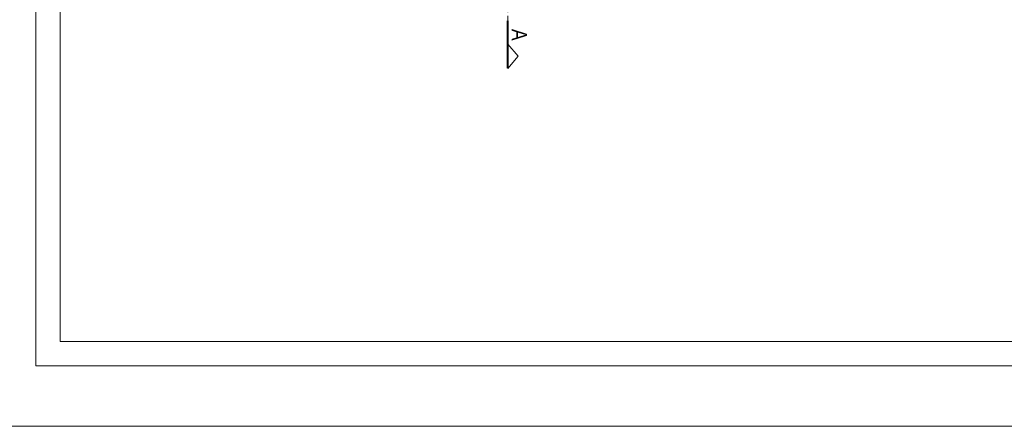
# Model space of a CAD drawing. Header units: millimetres. Extents: x 17147 to 52214, y -18116 to -4632.
# Tile 169 of 186: x 43960 to 44773, y -13916 to -13580. Entities that reach past the tile are written whole.
import ezdxf
from ezdxf import colors
from ezdxf.entities.mleader import LeaderData, LeaderLine
from ezdxf.math import Vec2, Vec3

# ---------------------------------------------------------------- set-up
doc = ezdxf.new("R2010")
doc.units = ezdxf.units.MM
doc.linetypes.add('ACAD_ISO05W100', pattern=[33, 24, -3, 0, -3, 0, -3])
doc.layers.add('A-opis', color=130, linetype='Continuous', lineweight=9)
doc.layers.add('r-ramka', color=7, linetype='Continuous', lineweight=0, true_color=0x727169)
doc.styles.get("Standard").update_dxf_attribs({"font": 'ARIALN.TTF'})

msp = doc.modelspace()

# ---------------------------------------------------------------- linework, layer by layer
at = {"layer": 'A-opis', "color": 212, "linetype": 'ACAD_ISO05W100', "true_color": 0xe01fda}
for points in [[(44362.97, -12813.46), (44362.97, -13620.5)], [(44362.97, -13600.62), (44371.58, -13610.56)], [(44362.97, -13620.5), (44371.58, -13610.56)]]:
    msp.add_lwpolyline(points, dxfattribs=at)
at = {"layer": 'A-opis', "color": 212, "true_color": 0xe01fda, "const_width": 1.5}
msp.add_lwpolyline([(44362.97, -13620.5), (44362.97, -13581.15)], dxfattribs=at)
at = {"layer": 'r-ramka'}
for points in [[(45973.82, -13865.73), (45973.82, -12480.73), (43973.82, -12480.73), (43973.82, -13865.73), (45973.82, -13865.73), (45973.82, -12480.73)], [(45953.82, -13845.73), (45953.82, -12500.73), (43993.82, -12500.73), (43993.82, -13845.73), (45953.82, -13845.73), (45953.82, -12500.73)], [(46023.82, -13915.73), (43923.82, -13915.73)]]:
    msp.add_lwpolyline(points, dxfattribs=at)

# ---------------------------------------------------------------- texts
at = {"layer": 'A-opis', "color": 212, "true_color": 0xe01fda, "insert": (44366.38, -13588.02), "char_height": 12.5, "attachment_point": 7, "rotation": 270}
msp.add_mtext_dynamic_manual_height_columns('A', width=15.8467, gutter_width=12.5, heights=[0], dxfattribs=at)

# ---------------------------------------------------------------- leaders
at = {"layer": 'A-opis', "lineweight": 9}
ml = msp.add_multileader_mtext('Standard', dxfattribs=at)
ml.set_content('obudowa słupa: płyty \\Pna stależau aluminiowym\\Pmocowanym do słupa \\Pz wypełnieniem w wełny mineralnej\\Pgr. min. 5cm', color=256)
ml.set_leader_properties()
ml.build(insert=Vec2(0, 0))
ml.multileader.update_dxf_attribs({"dogleg_length": 13.13, "arrow_head_size": 8})
ctx = ml.context
ctx.base_point, ctx.char_height, ctx.arrow_head_size, ctx.plane_origin = Vec3(44497.12, -13434.55), 8, 8, Vec3(44486.34, -13494.03)
notes = []
notes.append((ctx, [(0, (1, 1, 0), (44483.99, -13434.55), (1, 0), 13.13, [(0, [(44466.47, -13434.55)], 0, [])])]))
ctx.mtext.insert, ctx.mtext.flow_direction = Vec3(44499.12, -13429.37), 5
for ctx, leaders in notes:
    for number, flags, end, landing, length, lines in leaders:
        leader = LeaderData()
        leader.index, (leader.has_last_leader_line, leader.has_dogleg_vector, leader.attachment_direction) = number, flags
        leader.last_leader_point, leader.dogleg_vector, leader.dogleg_length = Vec3(end), Vec3(landing), length
        for number, points, colour, breaks in lines:
            line = LeaderLine()
            line.index, line.vertices, line.color, line.breaks = number, Vec3.list(points), colors.encode_raw_color(colour), breaks
            leader.lines.append(line)
        ctx.leaders.append(leader)

doc.saveas('drawing.dxf')
